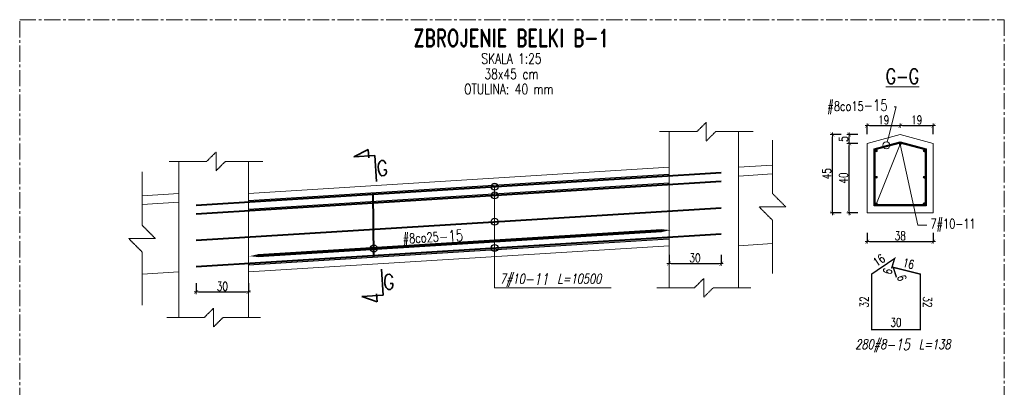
# Model space of a CAD drawing. Header units: millimetres. Extents: x -8 to 14965326, y -810 to 11054951.
# Tile 55 of 72: x 7507589 to 7508156, y 5557918 to 5558130. Entities that reach past the tile are written whole.
import ezdxf
from ezdxf import colors
from ezdxf.entities.mleader import LeaderData, LeaderLine
from ezdxf.enums import TextEntityAlignment as Align
from ezdxf.math import Vec2, Vec3

# ---------------------------------------------------------------- set-up
doc = ezdxf.new("R2010")
doc.units = ezdxf.units.MM
doc.header["$LTSCALE"] = 0.5
doc.header["$MEASUREMENT"] = 0
for name, pattern in [('CENTER2', [1.125, 0.75, -0.125, 0.125, -0.125]), ('HIDDEN', [9.525, 6.35, -3.175]), ('KRESKOWA', [0.75, 0.5, -0.25])]:
    doc.linetypes.add(name, pattern=pattern)
doc.layers.get('0').update_dxf_attribs({"linetype": 'CONTINUOUS', "lineweight": 13})
doc.layers.get('Defpoints').update_dxf_attribs({"linetype": 'CONTINUOUS'})
for name, color, linetype, lineweight in [('K_Belki - widok', 3, 'CONTINUOUS', 15), ('K_Kreskowanie', 253, 'CONTINUOUS', 5), ('K_Opis', 7, 'CONTINUOUS', 9), ('K_Schody - widok', 60, 'CONTINUOUS', 15), ('K_Ściany - widok', 255, 'CONTINUOUS', 15), ('tkd_obszary_wykazu', 14, 'CENTER2', 9), ('tkd_opisy_zbr_wykaz', 7, 'CONTINUOUS', 9), ('tkd_otwory', 1, 'CONTINUOUS', 9), ('tkd_otwory_obrys', 1, 'CONTINUOUS', 20), ('tkd_przekroje', 100, 'CONTINUOUS', 35), ('tkd_strzemiona', 6, 'CONTINUOUS', 40), ('tkd_urwania', 252, 'KRESKOWA', 9), ('tkd_wym', 1, 'CONTINUOUS', 5), ('tkd_zbr', 3, 'CONTINUOUS', 40), ('tkd_zbrojenie', 7, 'CONTINUOUS', 70)]:
    doc.layers.add(name, color=color, linetype=linetype, lineweight=lineweight)
doc.layers.add('K_Otulina', color=5, linetype='CONTINUOUS', lineweight=25, plot=False)
doc.layers.add('tkd_opis_sztuki', color=7, linetype='CONTINUOUS')
doc.layers.add('tkd_opisy_zbr', color=7, linetype='CONTINUOUS')
doc.styles.add('___K_OPIS_ROMAND', font='romand.shx', dxfattribs={"width": 0.75})
doc.styles.add('___K_OPIS_SIMPLEX', font='simplex.shx', dxfattribs={"width": 0.75})
doc.styles.add('NEW', font='swiss.ttf', dxfattribs={"height": 0.3})
doc.styles.add('TKD_1TXT', font='simplex.shx', dxfattribs={"width": 0.75, "height": 0.25})
doc.styles.add('TKD_2TXT', font='romand.shx', dxfattribs={"width": 0.75, "height": 0.25})
doc.styles.add('tkd_2txt035', font='romand.shx', dxfattribs={"width": 0.75, "height": 17.5})
doc.styles.add('tkd_txt0', font='simplex.shx', dxfattribs={"width": 0.75})
doc.styles.add('tkd_zbr1', font='simplex.shx', dxfattribs={"width": 0.75})
doc.dimstyles.new('tkd_1-25cm[cm]', dxfattribs={"dimtxt": 5, "dimasz": 1.25, "dimexe": 0, "dimexo": 5, "dimgap": 0.75, "dimtad": 1, "dimdec": 1, "dimrnd": 0.5, "dimdsep": 46, "dimtxsty": 'tkd_txt0', "dimblk": 'tkd_dim_arrow', "dimcen": 0, "dimclrd": 1, "dimclrt": 7, "dimadec": 0, "dimazin": 0, "dimtfac": 1.666667, "dimtdec": 1, "dimtix": 1, "dimtmove": 1, "dimatfit": 3, "dimldrblk": 'K2', "dimfxl": 5, "dimfxlon": 1, "dimtvp": 0.02, "dimtolj": 1, "dimtzin": 0, "dimarcsym": 0})
doc.dimstyles.new('tkd_segmenty 1_25cm', dxfattribs={"dimtxt": 5, "dimasz": 1.25, "dimexe": 0, "dimexo": 0, "dimgap": 1.75, "dimtad": 1, "dimdec": 0, "dimdsep": 46, "dimtxsty": 'tkd_zbr1', "dimblk": 'NONE', "dimblk1": 'tkd_dim_arrow', "dimblk2": 'tkd_dim_arrow', "dimcen": 0.09, "dimse1": 1, "dimse2": 1, "dimsd1": 1, "dimsd2": 1, "dimclrd": 1, "dimclrt": 7, "dimadec": 0, "dimazin": 0, "dimtfac": 1, "dimtdec": 1, "dimtix": 1, "dimtmove": 2, "dimatfit": 3, "dimfxl": 10, "dimfxlon": 1, "dimtvp": 0.02, "dimtolj": 1, "dimtzin": 0, "dimarcsym": 0})
doc.dimstyles.new('tkd_zbr25cm', dxfattribs={"dimtxt": 5.5, "dimasz": 5, "dimexe": 0, "dimexo": 0, "dimgap": 0.75, "dimtad": 1, "dimdec": 0, "dimlfac": 0.4, "dimrnd": 1, "dimdsep": 46, "dimtxsty": 'tkd_zbr1', "dimcen": 0, "dimclrt": 7, "dimadec": 0, "dimazin": 0, "dimtfac": 1.666667, "dimtdec": 1, "dimtix": 1, "dimtmove": 1, "dimatfit": 3, "dimldrblk": 'K2', "dimfxl": 5, "dimfxlon": 1, "dimtvp": 0.02, "dimtolj": 1, "dimtzin": 0, "dimarcsym": 0})

# ---------------------------------------------------------------- blocks, each defined once
blk = doc.blocks.new('tkd_opis_sztuki_050')
at = {"color": 3, "style": 'TKD_2TXT', "width": 0.75}
blk.add_attdef('NAZWA', text='', height=0.4, dxfattribs=at).set_placement((0.053, 0), align=Align.CENTER)
at = {"color": 7, "style": 'TKD_1TXT', "width": 0.75}
blk.add_attdef('SZTUK', (1.522, 0.127), '', height=0.24, dxfattribs=at)
for tag, p in [('UWAGA1', (0.053, -0.394)), ('UWAGA2', (0.053, -0.748)), ('UWAGA3', (0.053, -1.096))]:
    blk.add_attdef(tag, text='', height=0.24, dxfattribs=at).set_placement(p, align=Align.CENTER)
blk = doc.blocks.new('tkd_rebar')
at = {"layer": 'tkd_zbrojenie'}
h = blk.add_hatch(color=0, dxfattribs=at)
h.paths.add_polyline_path([(0.35, 0.35, 0.414214), (-0.35, 0.35), (0, 0)])
h.paths.add_polyline_path([(0.35, 0.35), (0, 0), (0.35, -0.35, 0.198912), (0.5, 0, 0.198912)])
h.paths.add_polyline_path([(0, 0), (-0.35, 0.35, 0.198912), (-0.5, 0, 0.198912), (-0.35, -0.35)])
h.paths.add_polyline_path([(0, 0), (-0.35, -0.35, 0.414214), (0.35, -0.35)])
at = {"layer": 'tkd_zbrojenie', "color": 0, "lineweight": 5}
blk.add_circle((0, 0), 0.5, dxfattribs=at)
blk = doc.blocks.new('*D572')
at = {"layer": 'Defpoints', "color": 0, "transparency": 16777216}
for p in [(7508092.72, 5557992.18), (7508092.72, 5557992.18), (7508090.96, 5557986.44)]:
    blk.add_point(p, dxfattribs=at)
at = {"layer": 'tkd_opisy_zbr', "color": 7, "transparency": 16777216, "insert": (7508088.69, 5557984.85), "char_height": 5, "attachment_point": 5, "rotation": 72.9948, "style": 'tkd_zbr1'}
blk.add_mtext('\\A1;6', dxfattribs=at)
blk = doc.blocks.new('_None')
blk = doc.blocks.new('tkd_dim_arrow')
for p, q in [((-1, 0), (1, 0)), ((0, -1), (0, 1))]:
    blk.add_line(p, q)
at = {"const_width": 0.2}
blk.add_lwpolyline([(-0.9, -0.9), (0.9, 0.9)], dxfattribs=at)
blk = doc.blocks.new('*D573')
at = {"layer": 'Defpoints', "color": 0, "transparency": 16777216}
for p in [(7508092.72, 5557992.18), (7508079.47, 5557983.21), (7508079.47, 5557983.21)]:
    blk.add_point(p, dxfattribs=at)
at = {"layer": 'tkd_opisy_zbr', "color": 7, "transparency": 16777216, "insert": (7508083.71, 5557991.21), "char_height": 5, "attachment_point": 5, "rotation": 34.1143, "style": 'tkd_zbr1'}
blk.add_mtext('\\A1;16', dxfattribs=at)
blk = doc.blocks.new('*D574')
at = {"layer": 'Defpoints', "color": 0, "transparency": 16777216}
for p in [(7508079.47, 5557983.21), (7508079.46, 5557951.21), (7508079.46, 5557951.21)]:
    blk.add_point(p, dxfattribs=at)
at = {"layer": 'tkd_opisy_zbr', "color": 7, "transparency": 16777216, "insert": (7508075.21, 5557967.21), "char_height": 5, "attachment_point": 5, "rotation": 89.9777, "style": 'tkd_zbr1'}
blk.add_mtext('\\A1;32', dxfattribs=at)
blk = doc.blocks.new('*D575')
at = {"layer": 'Defpoints', "color": 0, "transparency": 16777216}
for p in [(7508079.46, 5557951.21), (7508107.46, 5557951.21), (7508107.46, 5557951.21)]:
    blk.add_point(p, dxfattribs=at)
at = {"layer": 'tkd_opisy_zbr', "color": 7, "transparency": 16777216, "insert": (7508093.46, 5557955.46), "char_height": 5, "attachment_point": 5, "style": 'tkd_zbr1'}
blk.add_mtext('\\A1;30', dxfattribs=at)
blk = doc.blocks.new('*D576')
at = {"layer": 'Defpoints', "color": 0, "transparency": 16777216}
for p in [(7508107.45, 5557983.21), (7508107.45, 5557983.21), (7508107.46, 5557951.21)]:
    blk.add_point(p, dxfattribs=at)
at = {"layer": 'tkd_opisy_zbr', "color": 7, "transparency": 16777216, "insert": (7508111.7, 5557967.21), "char_height": 5, "attachment_point": 5, "rotation": 270.0117, "style": 'tkd_zbr1'}
blk.add_mtext('\\A1;32', dxfattribs=at)
blk = doc.blocks.new('*D577')
at = {"layer": 'Defpoints', "color": 0, "transparency": 16777216}
for p in [(7508091.93, 5557987.08), (7508091.93, 5557987.08), (7508107.45, 5557983.21)]:
    blk.add_point(p, dxfattribs=at)
at = {"layer": 'tkd_opisy_zbr', "color": 7, "transparency": 16777216, "insert": (7508100.72, 5557989.27), "char_height": 5, "attachment_point": 5, "rotation": 345.9859, "style": 'tkd_zbr1'}
blk.add_mtext('\\A1;16', dxfattribs=at)
blk = doc.blocks.new('*D578')
at = {"layer": 'Defpoints', "color": 0, "transparency": 16777216}
for p in [(7508091.93, 5557987.08), (7508093.79, 5557981.38), (7508093.79, 5557981.38)]:
    blk.add_point(p, dxfattribs=at)
at = {"layer": 'tkd_opisy_zbr', "color": 7, "transparency": 16777216, "insert": (7508096.86, 5557980.98), "char_height": 5, "attachment_point": 5, "rotation": 288.0832, "style": 'tkd_zbr1'}
blk.add_mtext('\\A1;6', dxfattribs=at)
blk = doc.blocks.new('tkd_zbr_wykaz')
at = {"layer": 'K_Opis', "transparency": 16777216, "style": 'TKD_1TXT', "oblique": 12, "width": 0.75}
blk.add_attdef('OPIS', text='', height=0.22, dxfattribs=at).set_placement((-0.488, 0.015), align=Align.RIGHT)
at = {"layer": 'K_Opis', "transparency": 16777216, "style": 'TKD_1TXT', "oblique": 12, "width": 0.75, "flags": 1}
for tag in ['KOMENTARZ', 'SREDNICA', 'STAL', 'SZT', 'TYP', 'G', 'H', 'A', 'D', 'C', 'B', 'K', 'E', 'F', 'I']:
    blk.add_attdef(tag, text='', height=0.22, dxfattribs=at).set_placement((0.475, 0.015), align=Align.RIGHT)
at = {"layer": 'K_Opis', "color": 3, "lineweight": 35, "transparency": 16777216, "style": 'TKD_2TXT', "oblique": 12, "width": 0.75}
blk.add_attdef('NR', (-0.498, -0.011), '', height=0.26, dxfattribs=at)
at = {"layer": 'K_Opis', "transparency": 16777216, "style": 'TKD_1TXT', "oblique": 12, "width": 0.75}
blk.add_attdef('UWAGI', (0.035, 0.015), '', height=0.22, dxfattribs=at)
blk = doc.blocks.new('_DotBlank')
at = {"color": 0, "linetype": 'ByBlock', "lineweight": -2}
blk.add_line((-0.5, 0), (-1, 0), dxfattribs=at)
blk.add_circle((0, 0), 0.5, dxfattribs=at)
blk = doc.blocks.new('*D579')
at = {"layer": 'Defpoints', "color": 0, "transparency": 16777216}
for p in [(7507992.91, 5558006.33), (7507962.91, 5558004.47), (7507992.91, 5557989.27)]:
    blk.add_point(p, dxfattribs=at)
at = {"layer": 'tkd_wym', "color": 0, "lineweight": -2, "transparency": 16777216}
for p, q in [((7507962.91, 5557994.27), (7507962.91, 5557989.27)), ((7507992.91, 5557994.27), (7507992.91, 5557989.27))]:
    blk.add_line(p, q, dxfattribs=at)
at = {"layer": 'tkd_wym', "color": 1, "lineweight": -2, "transparency": 16777216}
blk.add_line((7507964.16, 5557989.27), (7507991.66, 5557989.27), dxfattribs=at)
at = {"layer": 'tkd_wym', "color": 1, "lineweight": -2, "transparency": 16777216, "xscale": 1.25, "yscale": 1.25, "zscale": 1.25, "rotation": 180}
blk.add_blockref('tkd_dim_arrow', (7507962.91, 5557989.27), dxfattribs=at)
at = {"layer": 'tkd_wym', "color": 1, "lineweight": -2, "transparency": 16777216, "xscale": 1.25, "yscale": 1.25, "zscale": 1.25}
blk.add_blockref('tkd_dim_arrow', (7507992.91, 5557989.27), dxfattribs=at)
at = {"layer": 'tkd_wym', "color": 7, "transparency": 16777216, "insert": (7507977.91, 5557992.52), "char_height": 5, "attachment_point": 5, "style": 'tkd_txt0'}
blk.add_mtext('\\A1;30', dxfattribs=at)
blk = doc.blocks.new('tkd_opis_słupa')
at = {"color": 2, "style": 'TKD_2TXT', "width": 0.75}
blk.add_attdef('NAZWA', text='', height=0.3, dxfattribs=at).set_placement((0.0122, 0.0982), align=Align.CENTER)
at = {"color": 7, "style": 'TKD_1TXT', "width": 0.75, "flags": 1}
for tag in ['ZBROJENIE', 'RZEDNE', 'UWAGI1', 'UWAGI2', 'BETON']:
    blk.add_attdef(tag, text='', height=0.25, dxfattribs=at).set_placement((0.0122, -0.3452), align=Align.CENTER)
at = {"color": 7, "style": 'TKD_1TXT', "width": 0.75}
blk.add_attdef('50X50', text='', height=0.25, dxfattribs=at).set_placement((0.0122, -0.3452), align=Align.CENTER)
blk = doc.blocks.new('K2')
at = {"layer": 'K_Kreskowanie'}
h = blk.add_hatch(color=256, dxfattribs=at)
h.paths.add_polyline_path([(-290, 548), (-20, 548), (-20, 312.04), (-20, 312.04), (-20, 312.04), (-20, 20), (-290, 20), (-290, 40), (-310, 40), (-310, 20), (-310, 0), (0, 0), (0, 568), (-310, 568), (-529, 568), (-529, 463), (-493, 463), (-493, 350.5), (-493, 350.5), (-513, 350.5), (-513, 350.5), (-529, 350.5), (-529, 330.5), (-493, 330.5), (-493, 218), (-493, 218), (-513, 218), (-529, 218), (-529, 198), (-493, 198), (-493, 198), (-475, 198), (-466.7, 198), (-466.7, 218), (-475, 218), (-475, 218), (-475, 463), (-310, 463), (-310, 218), (-348.7, 218), (-348.7, 198), (-310, 198), (-310, 154), (-290, 154)])
h.paths.add_polyline_path([(-509, 548), (-509, 483), (-310, 483), (-310, 548)], flags=16)
for points in [[(-513, 350.5), (-497, 354.5), (-493, 463), (-493, 350.5)], [(-475, 463), (-343, 430), (-310, 218), (-310, 463)], [(-513, 218), (-497, 222), (-493, 330.5), (-493, 218)]]:
    blk.add_hatch(color=256, dxfattribs=at).paths.add_polyline_path(points)
at = {"layer": 'K_Belki - widok'}
for p, q in [((-529, 350.5), (-529, 463)), ((-513, 350.5), (-513, 463)), ((-529, 218), (-529, 330.5)), ((-513, 218), (-513, 330.5)), ((-348.7, 198), (-466.7, 198))]:
    blk.add_line(p, q, dxfattribs=at)
for points in [[(-310, 154.04), (-310, 40.04)], [(-290, 40.04), (-290, 154.04)]]:
    blk.add_lwpolyline(points, dxfattribs=at)
at = {"layer": 'K_Opis', "linetype": 'Continuous'}
for points in [[(-529, 330.5), (-493, 330.5), (-493, 218), (-529, 218), (-529, 198), (-493, 198), (-493, 198), (-475, 198), (-475, 198), (-475, 198), (-475, 198), (-466.7, 198), (-466.7, 218), (-475, 218), (-475, 463), (-310, 463), (-310, 218), (-348.7, 218), (-348.7, 198), (-310, 198), (-310, 154), (-290, 154), (-290, 548), (-20, 548), (-20, 20), (-290, 20), (-290, 40), (-310, 40), (-310, 20), (-310, 20), (-310, 0), (0, 0), (0, 568), (-310, 568), (-529, 568), (-529, 463), (-493, 463), (-493, 350.5), (-529, 350.5), (-529, 330.5)], [(-310, 483), (-310, 548), (-509, 548), (-509, 483), (-310, 483)]]:
    blk.add_lwpolyline(points, dxfattribs=at)
at = {"layer": 'K_Opis', "linetype": 'HIDDEN'}
for points in [[(-529, 330.5), (-493, 330.5), (-493, 218), (-529, 218), (-529, 198), (-493, 198), (-493, 198), (-475, 198), (-475, 198), (-475, 198), (-475, 198), (-466.7, 198), (-466.7, 218), (-475, 218), (-475, 463), (-310, 463), (-310, 218), (-348.7, 218), (-348.7, 198), (-310, 198), (-310, 154), (-290, 154), (-290, 548), (-20, 548), (-20, 20), (-290, 20), (-290, 40), (-310, 40), (-310, 20), (-310, 20), (-310, 0), (0, 0), (0, 568), (-310, 568), (-529, 568), (-529, 463), (-493, 463), (-493, 350.5), (-529, 350.5), (-529, 330.5)], [(-310, 483), (-310, 548), (-509, 548), (-509, 483), (-310, 483)]]:
    blk.add_lwpolyline(points, dxfattribs=at)
at = {"layer": 'K_Schody - widok'}
for p, q in [((-20, 396.04), (-290, 396.04)), ((-224, 172.04), (-224, 396.04)), ((-163, 172.04), (-163, 396.04)), ((-147, 396.04), (-147, 257.33)), ((-85, 284.04), (-85, 396.04)), ((-85, 396.04), (-69.66, 373.49)), ((-158, 172.04), (-158, 391.04)), ((-152, 391.04), (-158, 391.04)), ((-152, 391.04), (-152, 200.04)), ((-290, 368.04), (-163, 368.04)), ((-20, 368.04), (-147, 368.04)), ((-290, 340.04), (-163, 340.04)), ((-20, 340.04), (-147, 340.04)), ((-290, 312.04), (-163, 312.04)), ((-20, 312.04), (-152, 255.18)), ((-20, 312.04), (-147, 312.04)), ((-20, 306.6), (-152, 249.74)), ((-290, 284.04), (-163, 284.04)), ((-85, 284.04), (-147, 284.04)), ((-20, 284.04), (-72.36, 284.04)), ((-85, 278.6), (-85, 200.04)), ((-85, 278.6), (-69.66, 256.04)), ((-85, 278.6), (-85, 200.04)), ((-85, 278.6), (-69.66, 256.04)), ((-290, 256.04), (-163, 256.04)), ((-20, 256.04), (-137.36, 256.04)), ((-147, 251.89), (-147, 200.04)), ((-290, 228.04), (-163, 228.04)), ((-20, 228.04), (-147, 228.04)), ((-290, 200.04), (-163, 200.04)), ((-20, 200.04), (-147, 200.04)), ((-239.34, 194.6), (-224, 172.04)), ((-239.34, 194.6), (-224, 172.04)), ((-158, 172.04), (-290, 172.04))]:
    blk.add_line(p, q, dxfattribs=at)
blk.add_lwpolyline([(-152, 249.74), (-152, 200.04), (-147, 200.04)], dxfattribs=at)
at = {"layer": 'tkd_otwory'}
for points in [[(-513, 350.5), (-497, 354.5), (-493, 463), (-493, 350.5)], [(-475, 463), (-343, 430), (-310, 218), (-310, 463)], [(-513, 218), (-497, 222), (-493, 330.5), (-493, 218)]]:
    blk.add_lwpolyline(points, close=True, dxfattribs=at)
at = {"layer": 'tkd_otwory_obrys'}
for points in [[(-513, 350.5), (-513, 463), (-493, 463), (-493, 350.5)], [(-475, 463), (-310, 463), (-310, 218), (-475, 218)], [(-513, 218), (-493, 218), (-493, 330.5), (-513, 330.5)]]:
    blk.add_lwpolyline(points, close=True, dxfattribs=at)
at = {"layer": 'K_Opis'}
ref = blk.add_blockref('tkd_opis_słupa', (-157.16, 84.45), dxfattribs=dict(at, xscale=-100, yscale=100, zscale=100, rotation=180))
ref.add_attrib('NAZWA', 'K2', dxfattribs={"layer": '0', "color": 2, "height": 30, "style": 'TKD_2TXT', "width": 0.75}).set_placement((-155.94, 44.63), align=Align.CENTER)
ref.add_attrib('50X50', 'kl. schodowa', dxfattribs={"layer": '0', "color": 7, "height": 25, "style": 'TKD_1TXT', "width": 0.75}).set_placement((-155.94, 93.97), align=Align.CENTER)
at = {"layer": 'K_Schody - widok', "style": 'NEW', "width": 0.7}
for s, p in [('8X17.0', (-229.08, 262.62, 0)), ('28', (-202.9, 279.37, 0)), ('8X17.0', (-90.08, 205.23, 0)), ('28', (-63.9, 221.98, 0))]:
    blk.add_text(s, height=16.822, rotation=90, dxfattribs=at).set_placement(p)
blk = doc.blocks.new('*D580')
at = {"layer": 'Defpoints', "color": 0, "transparency": 16777216}
for p in [(7507720.91, 5557989.47), (7507690.91, 5557987.61), (7507720.91, 5557972.93)]:
    blk.add_point(p, dxfattribs=at)
at = {"layer": 'tkd_wym', "color": 0, "lineweight": -2, "transparency": 16777216}
for p, q in [((7507690.91, 5557977.93), (7507690.91, 5557972.93)), ((7507720.91, 5557977.93), (7507720.91, 5557972.93))]:
    blk.add_line(p, q, dxfattribs=at)
at = {"layer": 'tkd_wym', "color": 1, "lineweight": -2, "transparency": 16777216}
blk.add_line((7507692.16, 5557972.93), (7507719.66, 5557972.93), dxfattribs=at)
at = {"layer": 'tkd_wym', "color": 1, "lineweight": -2, "transparency": 16777216, "xscale": 1.25, "yscale": 1.25, "zscale": 1.25, "rotation": 180}
blk.add_blockref('tkd_dim_arrow', (7507690.91, 5557972.93), dxfattribs=at)
at = {"layer": 'tkd_wym', "color": 1, "lineweight": -2, "transparency": 16777216, "xscale": 1.25, "yscale": 1.25, "zscale": 1.25}
blk.add_blockref('tkd_dim_arrow', (7507720.91, 5557972.93), dxfattribs=at)
at = {"layer": 'tkd_wym', "color": 7, "transparency": 16777216, "insert": (7507705.91, 5557976.18), "char_height": 5, "attachment_point": 5, "style": 'tkd_txt0'}
blk.add_mtext('\\A1;30', dxfattribs=at)
blk = doc.blocks.new('tkd_section_l')
for p, q in [((-0.6, 0), (-0.6, -0.491)), ((0, 0), (-0.6, 0)), ((-0.745, -0.146), (-0.558, -0.146)), ((-0.6, -0.491), (-0.745, -0.146))]:
    blk.add_line(p, q)
blk = doc.blocks.new('tkd_section_p')
for p, q in [((-0.6, 0.491), (-0.745, 0.146)), ((-0.6, 0), (-0.6, 0.491)), ((-0.745, 0.146), (-0.558, 0.146)), ((0, 0), (-0.6, 0))]:
    blk.add_line(p, q)
blk = doc.blocks.new('*D246')
at = {"layer": 'Defpoints', "color": 0, "transparency": 16777216}
for p in [(7509451.66, 5557045.56), (7509451.66, 5557045.56), (7509209.66, 5557030.56)]:
    blk.add_point(p, dxfattribs=at)
at = {"layer": 'tkd_opisy_zbr', "color": 0, "lineweight": -2, "transparency": 16777216}
for p, q in [((7509214.65, 5557030.87), (7509446.67, 5557045.25)), ((7509451.66, 5557045.56), (7509451.66, 5557045.56)), ((7509209.66, 5557030.56), (7509209.66, 5557030.56))]:
    blk.add_line(p, q, dxfattribs=at)
at = {"layer": 'tkd_opisy_zbr', "color": 0, "transparency": 16777216}
for points in [[(7509446.62, 5557046.08), (7509446.72, 5557044.42), (7509451.66, 5557045.56)], [(7509214.6, 5557031.7), (7509214.7, 5557030.04), (7509209.66, 5557030.56)]]:
    blk.add_solid(points, dxfattribs=at)
at = {"layer": 'tkd_opisy_zbr', "color": 7, "transparency": 16777216, "insert": (7509315.16, 5557040.64), "char_height": 5.5, "attachment_point": 5, "rotation": 3.5469, "style": 'tkd_zbr1'}
blk.add_mtext('\\A1;#8co25{\\Fromand|c238;\\H1.2x;\\C3;-15}', dxfattribs=at)
blk = doc.blocks.new('*D636')
at = {"layer": 'Defpoints', "color": 0, "transparency": 16777216}
for p in [(7508076.95, 5558018.45), (7508114.95, 5558018.45), (7508114.95, 5558001.98)]:
    blk.add_point(p, dxfattribs=at)
at = {"layer": 'tkd_wym', "color": 0, "lineweight": -2, "transparency": 16777216}
for p, q in [((7508076.95, 5558006.98), (7508076.95, 5558001.98)), ((7508114.95, 5558006.98), (7508114.95, 5558001.98))]:
    blk.add_line(p, q, dxfattribs=at)
at = {"layer": 'tkd_wym', "color": 1, "lineweight": -2, "transparency": 16777216}
blk.add_line((7508078.2, 5558001.98), (7508113.7, 5558001.98), dxfattribs=at)
at = {"layer": 'tkd_wym', "color": 1, "lineweight": -2, "transparency": 16777216, "xscale": 1.25, "yscale": 1.25, "zscale": 1.25, "rotation": 180}
blk.add_blockref('tkd_dim_arrow', (7508076.95, 5558001.98), dxfattribs=at)
at = {"layer": 'tkd_wym', "color": 1, "lineweight": -2, "transparency": 16777216, "xscale": 1.25, "yscale": 1.25, "zscale": 1.25}
blk.add_blockref('tkd_dim_arrow', (7508114.95, 5558001.98), dxfattribs=at)
at = {"layer": 'tkd_wym', "color": 7, "transparency": 16777216, "insert": (7508095.95, 5558005.23), "char_height": 5, "attachment_point": 5, "style": 'tkd_txt0'}
blk.add_mtext('\\A1;38', dxfattribs=at)
blk = doc.blocks.new('*D637')
at = {"layer": 'Defpoints', "color": 0, "transparency": 16777216}
for p in [(7508066.52, 5558058.45), (7508076.95, 5558058.45), (7508076.95, 5558018.45)]:
    blk.add_point(p, dxfattribs=at)
at = {"layer": 'tkd_wym', "color": 0, "lineweight": -2, "transparency": 16777216}
for p, q in [((7508071.52, 5558058.45), (7508066.52, 5558058.45)), ((7508071.52, 5558018.45), (7508066.52, 5558018.45))]:
    blk.add_line(p, q, dxfattribs=at)
at = {"layer": 'tkd_wym', "color": 1, "lineweight": -2, "transparency": 16777216}
blk.add_line((7508066.52, 5558019.7), (7508066.52, 5558057.2), dxfattribs=at)
at = {"layer": 'tkd_wym', "color": 1, "lineweight": -2, "transparency": 16777216, "xscale": 1.25, "yscale": 1.25, "zscale": 1.25}
for p, rotation in [((7508066.52, 5558058.45), 90), ((7508066.52, 5558018.45), 270)]:
    blk.add_blockref('tkd_dim_arrow', p, dxfattribs=dict(at, rotation=rotation))
at = {"layer": 'tkd_wym', "color": 7, "transparency": 16777216, "insert": (7508063.27, 5558038.45), "char_height": 5, "attachment_point": 5, "rotation": 90, "style": 'tkd_txt0'}
blk.add_mtext('\\A1;40', dxfattribs=at)
blk = doc.blocks.new('*D638')
at = {"layer": 'Defpoints', "color": 0, "transparency": 16777216}
for p in [(7508066.52, 5558063.45), (7508095.95, 5558063.45), (7508076.95, 5558058.45)]:
    blk.add_point(p, dxfattribs=at)
at = {"layer": 'tkd_wym', "color": 0, "lineweight": -2, "transparency": 16777216}
for p, q in [((7508071.52, 5558063.45), (7508066.52, 5558063.45)), ((7508071.52, 5558058.45), (7508066.52, 5558058.45))]:
    blk.add_line(p, q, dxfattribs=at)
at = {"layer": 'tkd_wym', "color": 1, "lineweight": -2, "transparency": 16777216}
blk.add_line((7508066.52, 5558059.7), (7508066.52, 5558062.2), dxfattribs=at)
at = {"layer": 'tkd_wym', "color": 1, "lineweight": -2, "transparency": 16777216, "xscale": 1.25, "yscale": 1.25, "zscale": 1.25}
for p, rotation in [((7508066.52, 5558063.45), 90), ((7508066.52, 5558058.45), 270)]:
    blk.add_blockref('tkd_dim_arrow', p, dxfattribs=dict(at, rotation=rotation))
at = {"layer": 'tkd_wym', "color": 7, "transparency": 16777216, "insert": (7508063.27, 5558060.95), "char_height": 5, "attachment_point": 5, "rotation": 90, "style": 'tkd_txt0'}
blk.add_mtext('\\A1;5', dxfattribs=at)
blk = doc.blocks.new('*D639')
at = {"layer": 'Defpoints', "color": 0, "transparency": 16777216}
for p in [(7508056.91, 5558063.45), (7508095.95, 5558063.45), (7508076.95, 5558018.45)]:
    blk.add_point(p, dxfattribs=at)
at = {"layer": 'tkd_wym', "color": 0, "lineweight": -2, "transparency": 16777216}
for p, q in [((7508061.91, 5558063.45), (7508056.91, 5558063.45)), ((7508061.91, 5558018.45), (7508056.91, 5558018.45))]:
    blk.add_line(p, q, dxfattribs=at)
at = {"layer": 'tkd_wym', "color": 1, "lineweight": -2, "transparency": 16777216}
blk.add_line((7508056.91, 5558019.7), (7508056.91, 5558062.2), dxfattribs=at)
at = {"layer": 'tkd_wym', "color": 1, "lineweight": -2, "transparency": 16777216, "xscale": 1.25, "yscale": 1.25, "zscale": 1.25}
for p, rotation in [((7508056.91, 5558063.45), 90), ((7508056.91, 5558018.45), 270)]:
    blk.add_blockref('tkd_dim_arrow', p, dxfattribs=dict(at, rotation=rotation))
at = {"layer": 'tkd_wym', "color": 7, "transparency": 16777216, "insert": (7508053.66, 5558040.95), "char_height": 5, "attachment_point": 5, "rotation": 90, "style": 'tkd_txt0'}
blk.add_mtext('\\A1;45', dxfattribs=at)
blk = doc.blocks.new('*D650')
at = {"layer": 'Defpoints', "color": 0, "transparency": 16777216}
for p in [(7508095.95, 5558068.64), (7508095.95, 5558063.45), (7508076.95, 5558058.45)]:
    blk.add_point(p, dxfattribs=at)
at = {"layer": 'tkd_wym', "color": 0, "lineweight": -2, "transparency": 16777216}
for p, q in [((7508076.95, 5558063.64), (7508076.95, 5558068.64)), ((7508095.95, 5558068.45), (7508095.95, 5558068.64))]:
    blk.add_line(p, q, dxfattribs=at)
at = {"layer": 'tkd_wym', "color": 1, "lineweight": -2, "transparency": 16777216}
blk.add_line((7508078.2, 5558068.64), (7508094.7, 5558068.64), dxfattribs=at)
at = {"layer": 'tkd_wym', "color": 1, "lineweight": -2, "transparency": 16777216, "xscale": 1.25, "yscale": 1.25, "zscale": 1.25, "rotation": 180}
blk.add_blockref('tkd_dim_arrow', (7508076.95, 5558068.64), dxfattribs=at)
at = {"layer": 'tkd_wym', "color": 1, "lineweight": -2, "transparency": 16777216, "xscale": 1.25, "yscale": 1.25, "zscale": 1.25}
blk.add_blockref('tkd_dim_arrow', (7508095.95, 5558068.64), dxfattribs=at)
at = {"layer": 'tkd_wym', "color": 7, "transparency": 16777216, "insert": (7508086.45, 5558071.89), "char_height": 5, "attachment_point": 5, "style": 'tkd_txt0'}
blk.add_mtext('\\A1;19', dxfattribs=at)
blk = doc.blocks.new('*D651')
at = {"layer": 'Defpoints', "color": 0, "transparency": 16777216}
for p in [(7508114.95, 5558068.64), (7508095.95, 5558063.45), (7508114.95, 5558058.45)]:
    blk.add_point(p, dxfattribs=at)
at = {"layer": 'tkd_wym', "color": 0, "lineweight": -2, "transparency": 16777216}
for p, q in [((7508095.95, 5558068.45), (7508095.95, 5558068.64)), ((7508114.95, 5558063.64), (7508114.95, 5558068.64))]:
    blk.add_line(p, q, dxfattribs=at)
at = {"layer": 'tkd_wym', "color": 1, "lineweight": -2, "transparency": 16777216}
blk.add_line((7508097.2, 5558068.64), (7508113.7, 5558068.64), dxfattribs=at)
at = {"layer": 'tkd_wym', "color": 1, "lineweight": -2, "transparency": 16777216, "xscale": 1.25, "yscale": 1.25, "zscale": 1.25, "rotation": 180}
blk.add_blockref('tkd_dim_arrow', (7508095.95, 5558068.64), dxfattribs=at)
at = {"layer": 'tkd_wym', "color": 1, "lineweight": -2, "transparency": 16777216, "xscale": 1.25, "yscale": 1.25, "zscale": 1.25}
blk.add_blockref('tkd_dim_arrow', (7508114.95, 5558068.64), dxfattribs=at)
at = {"layer": 'tkd_wym', "color": 7, "transparency": 16777216, "insert": (7508105.45, 5558071.89), "char_height": 5, "attachment_point": 5, "style": 'tkd_txt0'}
blk.add_mtext('\\A1;19', dxfattribs=at)
blk = doc.blocks.new('b-1 s')
at = {"layer": 'tkd_opisy_zbr', "color": 4}
blk.add_circle((71.44, 4.43), 2, dxfattribs=at)
at = {"layer": 'tkd_zbr', "color": 32}
blk.add_lwpolyline([(70.99, 36.56), (71.3, -0.42)], dxfattribs=at)
at = {"layer": 'tkd_opisy_zbr'}
dim = blk.add_linear_dim(base=(242, 15), p1=(0, 0), p2=(242, 15), angle=3.5469, text='#8co25{\\Fromand|c238;\\H1.2x;\\C3;-15}', dimstyle='tkd_zbr25cm', override={"dimlfac": 0.05}, dxfattribs=at)
dim.commit()
dim.dimension.update_dxf_attribs({"geometry": '*D246', "text_midpoint": (105.81, 5.12), "dimtype": 128, "insert": (-7509209.66, -5557030.56)})

msp = doc.modelspace()

# ---------------------------------------------------------------- linework, layer by layer
at = {"layer": 'K_Belki - widok'}
for p, q in [((7507720.9139, 5558029.6541), (7507962.9139, 5558044.6541)), ((7508002.9139, 5558044.6541), (7508022.5077, 5558045.8686)), ((7508002.9139, 5558039.6541), (7508022.5077, 5558040.8686)), ((7507659.6931, 5558028.3388), (7507680.9139, 5558029.6541)), ((7507659.6931, 5558023.3388), (7507680.9139, 5558024.6541)), ((7508002.9139, 5557999.5581), (7508022.5077, 5558000.7726)), ((7507720.9139, 5557984.5581), (7507962.9139, 5557999.5581)), ((7507659.6931, 5557983.2428), (7507680.9139, 5557984.5581))]:
    msp.add_line(p, q, dxfattribs=at)
msp.add_lwpolyline([(7508076.9513, 5558058.4475), (7508095.9513, 5558063.4475), (7508114.9513, 5558058.4475), (7508114.9513, 5558018.4475), (7508076.9513, 5558018.4475)], close=True, dxfattribs=at)
at = {"layer": 'K_Opis'}
msp.add_lwpolyline([(7507862.5754, 5558033.716), (7507862.5754, 5557975.2992), (7507929.7099, 5557975.2992)], dxfattribs=at)
at = {"layer": 'K_Otulina'}
for p, q in [((7507720.9139, 5558025.6464), (7507962.9139, 5558040.6464)), ((7507720.9139, 5558020.6464), (7507962.9139, 5558035.6464)), ((7507720.9139, 5557988.5658), (7507962.6664, 5558003.5505))]:
    msp.add_line(p, q, dxfattribs=at)
msp.add_lwpolyline([(7508080.9513, 5558055.3244), (7508095.9513, 5558059.3244), (7508110.9513, 5558055.3244), (7508110.9513, 5558022.4475), (7508080.9513, 5558022.4475)], close=True, dxfattribs=at)
at = {"layer": 'K_Ściany - widok'}
for p, q in [((7507962.9139, 5558065.1893), (7507962.9139, 5557975.365)), ((7508002.9139, 5557975.365), (7508002.9139, 5558065.1893)), ((7507680.9139, 5558048.0567), (7507680.9139, 5557958.2325)), ((7507720.9139, 5557958.2325), (7507720.9139, 5558048.0567))]:
    msp.add_line(p, q, dxfattribs=at)
at = {"layer": 'tkd_obszary_wykazu', "ltscale": 25}
msp.add_lwpolyline([(7507589.2975, 5558129.595), (7508155.8386, 5558129.595), (7508155.8386, 5557866.2692), (7507589.2975, 5557866.2692)], close=True, dxfattribs=at)
at = {"layer": 'tkd_opisy_zbr', "color": 4}
for centre in [(7507862.5659, 5558033.5122), (7507862.5659, 5558028.5104), (7507862.5659, 5558013.3281), (7507862.5659, 5557998.2333)]:
    msp.add_circle(centre, 2, dxfattribs=at)
at = {"layer": 'tkd_strzemiona'}
msp.add_lwpolyline([(7508081.3513, 5558055.0121), (7508095.9513, 5558058.9121), (7508110.5513, 5558055.0121), (7508110.5513, 5558022.8475), (7508081.3513, 5558022.8475)], close=True, dxfattribs=at)
at = {"layer": 'tkd_urwania'}
for points in [[(7507957.3924, 5558065.1893), (7507978.965, 5558065.1893), (7507984.3582, 5558070.5824), (7507984.3582, 5558059.7961), (7507989.7513, 5558065.1893), (7508011.324, 5558065.1893)], [(7508022.5077, 5558060.2482), (7508022.5077, 5558029.5201), (7508030.1897, 5558021.8381), (7508014.8257, 5558021.8381), (7508022.5077, 5558014.1561), (7508022.5077, 5557983.428)], [(7507675.3047, 5558048.0567), (7507696.8774, 5558048.0567), (7507702.2705, 5558053.4499), (7507702.2705, 5558042.6636), (7507707.6637, 5558048.0567), (7507729.2363, 5558048.0567)], [(7507659.6931, 5558042.0847), (7507659.6931, 5558011.3566), (7507667.3751, 5558003.6746), (7507652.011, 5558003.6746), (7507659.6931, 5557995.9926), (7507659.6931, 5557965.2645)], [(7507955.9962, 5557975.365), (7507977.5688, 5557975.365), (7507982.9619, 5557980.7582), (7507982.9619, 5557969.9719), (7507988.3551, 5557975.365), (7508009.9277, 5557975.365)], [(7507673.9085, 5557958.2325), (7507695.4811, 5557958.2325), (7507700.8743, 5557963.6256), (7507700.8743, 5557952.8393), (7507706.2674, 5557958.2325), (7507727.8401, 5557958.2325)]]:
    msp.add_lwpolyline(points, dxfattribs=at)
at = {"layer": 'tkd_zbr'}
for p, q in [((7507690.9139, 5558022.8869), (7507992.9139, 5558041.6059)), ((7507690.9139, 5558017.8852), (7507992.9139, 5558036.6042)), ((7507690.9139, 5558002.7029), (7507992.9139, 5558021.4219)), ((7507690.9139, 5557987.608), (7507992.9139, 5558006.327))]:
    msp.add_line(p, q, dxfattribs=at)
at = {"layer": 'tkd_zbr', "const_width": 0.8}
msp.add_lwpolyline([(7508090.9613, 5557986.4447), (7508092.716, 5557992.1824), (7508079.4693, 5557983.2089), (7508079.4568, 5557951.2089), (7508107.4568, 5557951.2089), (7508107.4503, 5557983.2089), (7508091.9266, 5557987.0835), (7508093.7889, 5557981.3798)], dxfattribs=at)

# ---------------------------------------------------------------- block references
at = {"layer": 'tkd_opis_sztuki'}
ref = msp.add_blockref('tkd_opis_sztuki_050', (7507870.9427, 5558114.072), dxfattribs=dict(at, xscale=25, yscale=25, zscale=25))
ref.add_attrib('NAZWA', 'ZBROJENIE BELKI B-1', dxfattribs={"layer": '0', "color": 3, "height": 10, "style": 'TKD_2TXT', "width": 0.75}).set_placement((7507872.2643, 5558114.0665), align=Align.CENTER)
ref.add_attrib('UWAGA1', 'SKALA 1:25', dxfattribs={"layer": '0', "color": 7, "height": 6, "style": 'TKD_1TXT', "width": 0.75}).set_placement((7507872.2643, 5558104.2302), align=Align.CENTER)
ref.add_attrib('UWAGA2', '38x45 cm', dxfattribs={"layer": '0', "color": 7, "height": 6, "style": 'TKD_1TXT', "width": 0.75}).set_placement((7507872.2643, 5558095.3786), align=Align.CENTER)
ref.add_attrib('UWAGA3', 'OTULINA: 40 mm ', dxfattribs={"layer": '0', "color": 7, "height": 6, "style": 'TKD_1TXT', "width": 0.75}).set_placement((7507872.2643, 5558086.6721), align=Align.CENTER)
at = {"layer": 'tkd_opisy_zbr_wykaz', "xscale": 25, "yscale": 25, "zscale": 25}
for p, values in [((7507892.1715, 5557977.4041), {'OPIS': '7#10', 'NR': '-11', 'UWAGI': '  L=10500'}), ((7508100.1925, 5557939.7086), {'OPIS': '280#8', 'NR': '-15', 'UWAGI': '  L=138'})]:
    msp.add_blockref('tkd_zbr_wykaz', p, dxfattribs=at).add_auto_attribs(values)
at = {"layer": 'tkd_przekroje', "xscale": 25, "yscale": 25, "zscale": 25}
for name, p, rotation in [('tkd_section_l', (7507794.6516, 5558036.475), 273.5468536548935), ('tkd_section_p', (7507797.4361, 5557985.986), 93.5468536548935)]:
    msp.add_blockref(name, p, dxfattribs=dict(at, rotation=rotation))
at = {"layer": 'tkd_zbrojenie'}
for name, p in [('tkd_rebar', (7508095.9513, 5558058.0121)), ('tkd_rebar', (7508082.2513, 5558054.1121)), ('tkd_rebar', (7508082.2513, 5558038.9298)), ('b-1 s', (7507721.5977, 5557993.5294)), ('tkd_rebar', (7508082.2513, 5558023.7475))]:
    msp.add_blockref(name, p, dxfattribs=at)
at = {"layer": 'tkd_zbrojenie', "xscale": -1}
for p in [(7508109.6513, 5558054.1121), (7508109.6513, 5558038.9298), (7508109.6513, 5558023.7475)]:
    msp.add_blockref('tkd_rebar', p, dxfattribs=at)

# ---------------------------------------------------------------- texts
at = {"layer": 'K_Opis', "insert": (7508097.1982, 5558097.0215), "char_height": 8.75, "attachment_point": 5, "style": '___K_OPIS_ROMAND'}
msp.add_mtext_dynamic_manual_height_columns('{\\L\\C2;G-G}', width=29.725056, gutter_width=12.5, heights=[0], dxfattribs=at)
at = {"layer": 'tkd_przekroje', "style": 'tkd_2txt035', "width": 0.8}
for p in [(7507797.9304, 5558044.1926), (7507801.6429, 5557978.7323)]:
    msp.add_text('G', height=8.75, rotation=3.546854, dxfattribs=at).set_placement(p, align=Align.MIDDLE_CENTER)

# ---------------------------------------------------------------- dimensions: what is measured, and where the dimension line sits
at = {"layer": 'tkd_opisy_zbr'}
for p1, p2, picture, middle in [((7508092.716, 5557992.1824), (7508079.4693, 5557983.2089), '*D573', (7508083.7091, 5557991.2143)), ((7508107.4503, 5557983.2089), (7508091.9266, 5557987.0835), '*D577', (7508100.7176, 5557989.2697)), ((7508079.4693, 5557983.2089), (7508079.4568, 5557951.2089), '*D574', (7508075.2131, 5557967.2105)), ((7508107.4568, 5557951.2089), (7508107.4503, 5557983.2089), '*D576', (7508111.7036, 5557967.2097))]:
    dim = msp.add_aligned_dim(p1=p1, p2=p2, distance=0, dimstyle='tkd_segmenty 1_25cm', dxfattribs=at)
    dim.commit()
    dim.dimension.update_dxf_attribs({"geometry": picture, "text_midpoint": middle})
for base, p1, p2, angle, picture, middle in [((7508092.716, 5557992.1824), (7508090.9613, 5557986.4447), (7508092.716, 5557992.1824), 72.994823, '*D572', (7508088.693, 5557984.8471)), ((7508093.7889, 5557981.3798), (7508091.9266, 5557987.0835), (7508093.7889, 5557981.3798), 288.083179, '*D578', (7508096.8644, 5557980.983))]:
    dim = msp.add_linear_dim(base=base, p1=p1, p2=p2, angle=angle, dimstyle='tkd_segmenty 1_25cm', dxfattribs=at)
    dim.commit()
    dim.dimension.update_dxf_attribs({"geometry": picture, "text_midpoint": middle, "dimtype": 161})
dim = msp.add_aligned_dim(p1=(7508079.4568, 5557951.2089), p2=(7508107.4568, 5557951.2089), distance=0, text='30', dimstyle='tkd_segmenty 1_25cm', dxfattribs=at)
dim.commit()
dim.dimension.update_dxf_attribs({"geometry": '*D575', "text_midpoint": (7508093.4568, 5557955.4589)})
at = {"layer": 'tkd_wym'}
for base, p1, p2, picture, middle in [((7508095.9513, 5558068.6411), (7508076.9513, 5558058.4475), (7508095.9513, 5558063.4475), '*D650', (7508086.4513, 5558071.8911)), ((7508114.9513, 5558068.6411), (7508095.9513, 5558063.4475), (7508114.9513, 5558058.4475), '*D651', (7508105.4513, 5558071.8911)), ((7508114.9513, 5558001.984), (7508076.9513, 5558018.4475), (7508114.9513, 5558018.4475), '*D636', (7508095.9513, 5558005.234)), ((7507992.9139, 5557989.2665), (7507962.9139, 5558004.4675), (7507992.9139, 5558006.327), '*D579', (7507977.9139, 5557992.5165)), ((7507720.9139, 5557972.9291), (7507690.9139, 5557987.608), (7507720.9139, 5557989.4675), '*D580', (7507705.9139, 5557976.1791))]:
    dim = msp.add_linear_dim(base=base, p1=p1, p2=p2, dimstyle='tkd_1-25cm[cm]', dxfattribs=at)
    dim.commit()
    dim.dimension.update_dxf_attribs({"geometry": picture, "text_midpoint": middle})
for base, p1, p2, picture, middle in [((7508056.9115, 5558063.4475), (7508076.9513, 5558018.4475), (7508095.9513, 5558063.4475), '*D639', (7508053.6615, 5558040.9475)), ((7508066.5182, 5558063.4475), (7508076.9513, 5558058.4475), (7508095.9513, 5558063.4475), '*D638', (7508063.2682, 5558060.9475)), ((7508066.5182, 5558058.4475), (7508076.9513, 5558018.4475), (7508076.9513, 5558058.4475), '*D637', (7508063.2682, 5558038.4475))]:
    dim = msp.add_linear_dim(base=base, p1=p1, p2=p2, angle=90, dimstyle='tkd_1-25cm[cm]', dxfattribs=at)
    dim.commit()
    dim.dimension.update_dxf_attribs({"geometry": picture, "text_midpoint": middle})

# ---------------------------------------------------------------- leaders
at = {"layer": 'K_Opis', "lineweight": 5}
ml = msp.add_multileader_mtext('Standard', dxfattribs=at)
ml.set_content('#8co15{\\Fromand|c238;\\H1.1818x;\\C50;-15}', color=256, style='___K_OPIS_SIMPLEX')
ml.set_leader_properties(color=7, linetype='CONTINUOUS', lineweight=9)
ml.set_arrow_properties(name='DOTBLANK')
ml.build(insert=Vec2(0, 0))
ml.multileader.update_dxf_attribs({"text_left_attachment_type": 2, "text_right_attachment_type": 2, "dogleg_length": 16})
ctx = ml.context
ctx.base_point, ctx.char_height, ctx.plane_origin = Vec3(7508052.0317, 5558079.4392), 5.5, Vec3(7506067.0491, 5557959.5422)
ctx.left_attachment, ctx.right_attachment = 2, 2
notes = []
notes.append((ctx, [(1, (1, 1, 0), (7508093.6357, 5558079.4392), (-1, 0), 1.2113, [(3, [(7508087.9513, 5558057.3244)], 0, [])])]))
ctx.mtext.insert, ctx.mtext.flow_direction = Vec3(7508054.0317, 5558083.6058), 5
ml = msp.add_multileader_mtext('Standard', dxfattribs=at)
ml.set_content('7#10{\\Fromand|c238;\\C50;-11 }', color=256, style='___K_OPIS_SIMPLEX')
ml.set_leader_properties(color=7, linetype='CONTINUOUS', lineweight=9)
ml.set_arrow_properties(name='NONE')
ml.build(insert=Vec2(0, 0))
ml.multileader.update_dxf_attribs({"text_left_attachment_type": 2, "text_right_attachment_type": 2, "dogleg_length": 16, "arrow_head_size": 3})
ctx = ml.context
ctx.base_point, ctx.char_height, ctx.arrow_head_size, ctx.plane_origin = Vec3(7508111.3429, 5558011.3015), 5.5, 3, Vec3(7510063.8864, 5557996.0276)
ctx.left_attachment, ctx.right_attachment = 2, 2
notes.append((ctx, [(1, (1, 1, 0), (7508106.1202, 5558011.3015), (1, 0), 5.2226, [(3, [(7508082.2513, 5558023.7475), (7508095.9513, 5558058.0121)], 0, [])])]))
ctx.mtext.insert, ctx.mtext.flow_direction = Vec3(7508113.3429, 5558014.9681), 5
for ctx, leaders in notes:
    for number, flags, end, landing, length, lines in leaders:
        leader = LeaderData()
        leader.index, (leader.has_last_leader_line, leader.has_dogleg_vector, leader.attachment_direction) = number, flags
        leader.last_leader_point, leader.dogleg_vector, leader.dogleg_length = Vec3(end), Vec3(landing), length
        for number, points, colour, breaks in lines:
            line = LeaderLine()
            line.index, line.vertices, line.color, line.breaks = number, Vec3.list(points), colors.encode_raw_color(colour), breaks
            leader.lines.append(line)
        ctx.leaders.append(leader)

doc.saveas('drawing.dxf')
